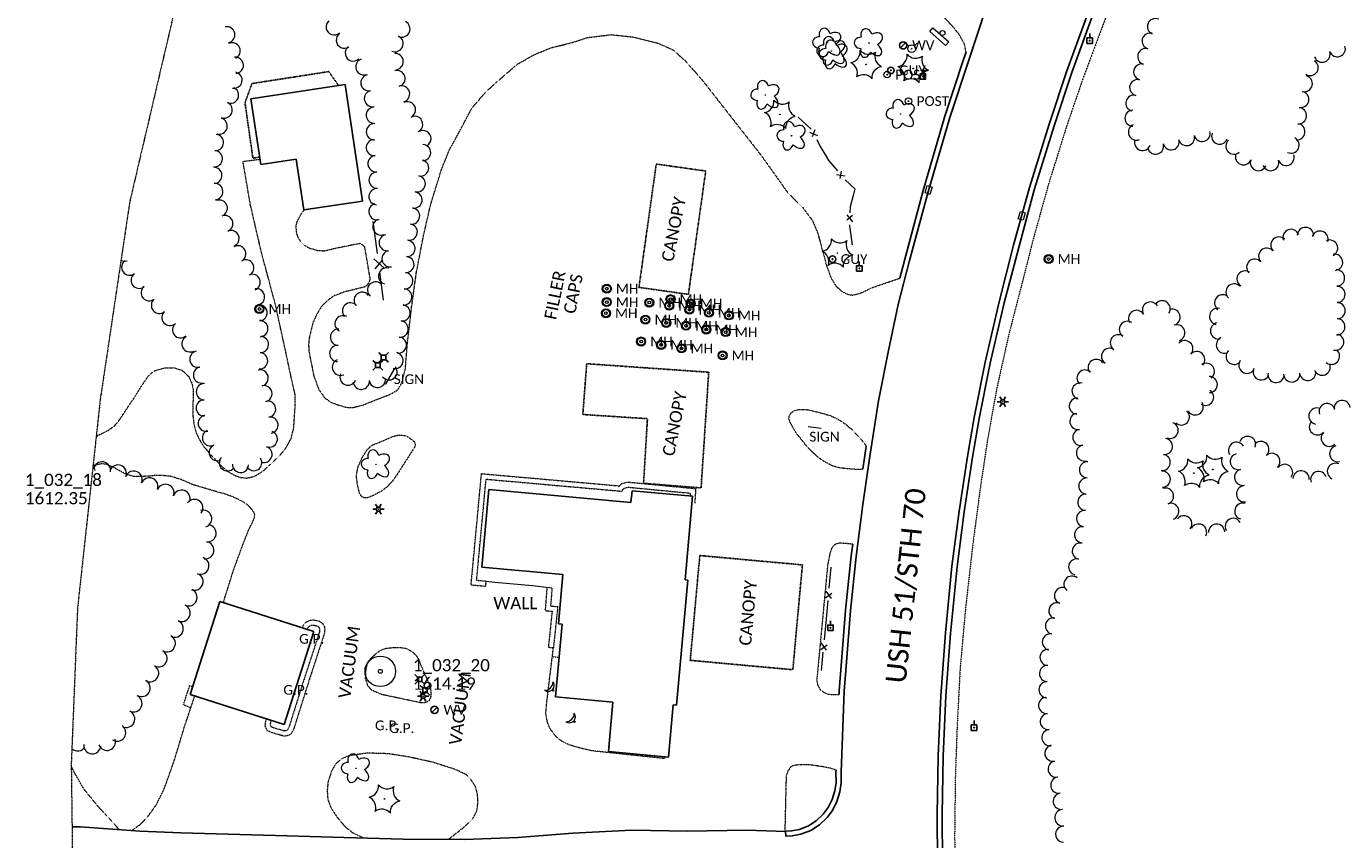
# Model space of a CAD drawing. Extents: x 386237 to 390135, y 96958 to 113752.
# Tile 48 of 116: x 387424 to 388071, y 101203 to 101601. Entities that reach past the tile are written whole.
import ezdxf
from ezdxf.enums import TextEntityAlignment as Align
from ezdxf.lldxf.tags import DXFTag

# ---------------------------------------------------------------- set-up
doc = ezdxf.new("R2010")
doc.units = 0
doc.header["$MEASUREMENT"] = 0
doc.linetypes.add('Wisdot3', pattern=[0.1875, 0.125, -0.0625])
doc.linetypes.add('Wisdot5', pattern=[0.1, 0.05, -0.05])
for name, color, linetype, lineweight in [('E_BLD', 231, 'Continuous', 25), ('E_BLD_Name', 231, 'Continuous', 18), ('E_DRN', 41, 'Continuous', 18), ('E_DRN_Grate', 171, 'Continuous', 18), ('E_DWY', 51, 'Wisdot3', 18), ('E_LAND_Vegetation', 81, 'Continuous', 18), ('E_LTG', 21, 'Continuous', 25), ('E_MAP_Limits', 81, 'Wisdot3', 18), ('E_MAP_PassPoints', 41, 'Continuous', 18), ('E_MISCPROP', 31, 'Continuous', 18), ('E_MISCPROP_Dash', 231, 'Wisdot3', 18), ('E_MISCPROP_HvyDash', 231, 'Wisdot3', 25), ('E_MISCPROP_Railing', 31, 'Continuous', 18), ('E_MISCPROP_Solid', 231, 'Continuous', 18), ('E_PATH_Sidewalk', 51, 'Wisdot5', 18), ('E_RDWY', 21, 'Continuous', 25), ('E_RDWY_Name', 21, 'Continuous', 18), ('E_SGN', 21, 'Continuous', 18), ('E_UTL_AG_Bold', 31, 'Continuous', 25), ('E_UTL_EGuyWire', 201, 'Continuous', 25), ('E_UTL_EPowerPole', 231, 'Eelec', 25), ('E_UTL_MH', 31, 'Continuous', 18), ('E_UTL_W', 171, 'Continuous', 25), ('E_UTL_WHydrant', 131, 'Continuous', 18), ('E_WAL', 41, 'Continuous', 25)]:
    doc.layers.add(name, color=color, linetype=linetype, lineweight=lineweight)
doc.styles.add('CalibriLight', font='calibril.ttf')
tags = doc.linetypes.add('Eelec', pattern='A,0.275,-0.05,["E",CalibriLight,S=0.07,R=0,X=-0.025,Y=-0.035],-0.05,0.875', length=1.25).pattern_tags.tags
tags[6] = DXFTag(74, 10)

# ---------------------------------------------------------------- blocks, each defined once
blk = doc.blocks.new('PP')
at = {"layer": 'E_MAP_PassPoints', "lineweight": 0}
for radius in [7.5, 0.96]:
    blk.add_circle((0, 0), radius, dxfattribs=at)
blk = doc.blocks.new('CTRE')
at = {"color": 0, "linetype": 'ByBlock', "lineweight": -2, "transparency": 16777216}
blk.add_circle((0, 0), 0.223, dxfattribs=at)
for centre, start, end in [((-11.97, 8.96), 280.2067, 5.97162), ((1.81, 14.92), 220.21132, 305.97623), ((-13.83, -5.9), 340.21132, 65.97623), ((13.83, 5.89), 160.21133, 245.97624), ((-1.81, -14.93), 40.21133, 125.97624)]:
    blk.add_arc(centre, 7.87, start, end, dxfattribs=at)
at = {"color": 0, "linetype": 'ByBlock', "lineweight": -2, "transparency": 16777216, "extrusion": (0, 0, -1)}
blk.add_arc((-12.03, -9.04), 7.87, 354.07279, 79.74889, dxfattribs=at)
blk = doc.blocks.new('DTRE')
at = {"color": 0, "linetype": 'ByBlock', "lineweight": -2, "transparency": 16777216}
blk.add_circle((-0.18, 0), 0.183, dxfattribs=at)
for centre, major_axis, ratio in [((-1.87, 5.32), (1.36, -4.98), 0.782863), ((-5.87, 0.15), (4.93, -0.12), 0.832022), ((4.06, 2.74), (-5.27, -2.93), 0.691916), ((-2.49, -5.24), (1.8, 4.86), 0.716896), ((3.54, -3.71), (-5.01, 4.58), 0.560249)]:
    blk.add_ellipse(centre, major_axis=major_axis, ratio=ratio, start_param=1.570796, end_param=4.712389, dxfattribs=at)
blk = doc.blocks.new('GP')
at = {"color": 0, "linetype": 'ByBlock', "lineweight": -2, "transparency": 16777216, "style": 'CalibriLight'}
blk.add_text('G.P.', height=12, dxfattribs=at).set_placement((0, 0), align=Align.MIDDLE_CENTER)
blk = doc.blocks.new('GUY')
at = {"color": 0, "linetype": 'ByBlock', "lineweight": -2, "transparency": 16777216}
for radius in [4, 0.5]:
    blk.add_circle((0, 0), radius, dxfattribs=at)
at = {"color": 0, "linetype": 'ByBlock', "lineweight": -2, "transparency": 16777216, "style": 'CalibriLight'}
blk.add_text('GUY', height=12, dxfattribs=at).set_placement((10, 0), align=Align.MIDDLE_LEFT)
blk = doc.blocks.new('HYD')
at = {"color": 0, "linetype": 'ByBlock', "lineweight": -2, "transparency": 16777216}
for p, q in [((-3.8, 3.8), (-8.3, 8.3)), ((3.8, 3.8), (8.3, 8.3))]:
    blk.add_line(p, q, dxfattribs=at)
for radius in [5.48, 0.42]:
    blk.add_circle((0, 0), radius, dxfattribs=at)
blk = doc.blocks.new('INLET')
at = {"color": 0, "linetype": 'ByBlock', "lineweight": -2, "transparency": 16777216, "flags": 128}
blk.add_lwpolyline([(-7.5, 10), (7.5, 10), (7.5, 0), (-7.5, 0)], close=True, dxfattribs=at)
blk = doc.blocks.new('LPOL')
at = {"color": 0, "linetype": 'ByBlock', "lineweight": -2, "transparency": 16777216}
for p, q in [((-4, 0), (-1.5, 0)), ((-0.75, 1.3), (-2, 3.46)), ((0.75, 1.3), (2, 3.46)), ((1.5, 0), (4, 0)), ((-2, -3.46), (-0.75, -1.3)), ((2, -3.46), (0.75, -1.3))]:
    blk.add_line(p, q, dxfattribs=at)
for radius in [1.5, 1.5, 1.5, 0.125]:
    blk.add_circle((0, 0), radius, dxfattribs=at)
blk = doc.blocks.new('MH')
at = {"color": 0, "linetype": 'ByBlock', "lineweight": -2, "transparency": 16777216}
for radius in [5, 4, 1.5]:
    blk.add_circle((0, 0), radius, dxfattribs=at)
at = {"color": 0, "linetype": 'ByBlock', "lineweight": -2, "transparency": 16777216, "style": 'CalibriLight'}
blk.add_text('MH', height=10.8, dxfattribs=at).set_placement((10, 0), align=Align.MIDDLE_LEFT)
blk = doc.blocks.new('PED')
at = {"color": 0, "linetype": 'ByBlock', "lineweight": -2, "transparency": 16777216}
for p, q in [((-2.5, 2.5), (-5.3, 5.3)), ((2.5, 2.5), (5.3, 5.3)), ((-2.5, -2.5), (-5.3, -5.3)), ((2.5, -2.5), (5.3, -5.3))]:
    blk.add_line(p, q, dxfattribs=at)
at = {"color": 0, "linetype": 'ByBlock', "lineweight": -2, "transparency": 16777216, "flags": 128}
blk.add_lwpolyline([(-2.5, -2.5), (2.5, -2.5), (2.5, 2.5), (-2.5, 2.5)], close=True, dxfattribs=at)
blk = doc.blocks.new('POST')
at = {"color": 0, "linetype": 'ByBlock', "lineweight": -2, "transparency": 16777216}
for radius in [4, 0.5]:
    blk.add_circle((0, 0), radius, dxfattribs=at)
at = {"color": 0, "linetype": 'ByBlock', "lineweight": -2, "transparency": 16777216, "style": 'CalibriLight'}
blk.add_text('POST', height=12, dxfattribs=at).set_placement((10, 0), align=Align.MIDDLE_LEFT)
blk = doc.blocks.new('PPOL')
at = {"color": 0, "linetype": 'ByBlock', "lineweight": -2, "transparency": 16777216}
blk.add_line((-0.1, 4.5), (-0.1, 11.6), dxfattribs=at)
at = {"color": 0, "linetype": 'ByBlock', "lineweight": -2, "transparency": 16777216, "flags": 128}
blk.add_lwpolyline([(-4.6, -4.5), (4.4, -4.5), (4.4, 4.5), (-4.6, 4.5)], close=True, dxfattribs=at)
at = {"color": 0, "linetype": 'ByBlock', "lineweight": -2, "transparency": 16777216}
blk.add_circle((0, 0), 0.582, dxfattribs=at)
blk = doc.blocks.new('SDSH')
at = {"color": 0, "linetype": 'ByBlock', "lineweight": -2, "transparency": 16777216}
blk.add_circle((0, 0), 1.5, dxfattribs=at)
for centre, radius, start, end in [((-8.6, 8.6), 10.7, 233.5697, 36.4341), ((-14.7, 14.7), 14.7, 268.683, 1.317)]:
    blk.add_arc(centre, radius, start, end, dxfattribs=at)
blk = doc.blocks.new('SGN')
at = {"color": 0, "linetype": 'ByBlock', "lineweight": -2, "transparency": 16777216, "flags": 128}
blk.add_lwpolyline([(-3.5, -15), (-10.5, -15), (-10.5, 15), (-3.5, 15)], close=True, dxfattribs=at)
at = {"color": 0, "linetype": 'ByBlock', "lineweight": -2, "transparency": 16777216}
blk.add_circle((0, 0), 3.5, dxfattribs=at)
blk = doc.blocks.new('SIGN')
at = {"color": 0, "linetype": 'ByBlock', "lineweight": -2, "transparency": 16777216, "style": 'CalibriLight'}
blk.add_text('SIGN', height=12, dxfattribs=at).set_placement((0, 0), align=Align.MIDDLE_CENTER)
blk = doc.blocks.new('WV')
at = {"color": 0, "linetype": 'ByBlock', "lineweight": -2, "transparency": 16777216}
blk.add_line((-2.8, -2.8), (2.8, 2.8), dxfattribs=at)
blk.add_circle((0, 0), 4, dxfattribs=at)
at = {"color": 0, "linetype": 'ByBlock', "lineweight": -2, "transparency": 16777216, "style": 'CalibriLight'}
blk.add_text('WV', height=10.8, dxfattribs=at).set_placement((10, 0), align=Align.MIDDLE_LEFT)

msp = doc.modelspace()

# ---------------------------------------------------------------- linework, layer by layer
at = {"layer": 'E_BLD', "ltscale": 5}
for p, q in [((387533.91, 101565.91), (387580.11, 101572.85)), ((387580.11, 101572.85), (387588.68, 101515.77)), ((387538.74, 101533.71), (387533.91, 101565.91)), ((387533.91, 101565.91), (387533.91, 101565.91)), ((387556.07, 101536.31), (387538.74, 101533.71)), ((387538.74, 101533.71), (387538.74, 101533.71)), ((387559.81, 101511.43), (387556.07, 101536.31)), ((387556.07, 101536.31), (387556.07, 101536.31)), ((387588.68, 101515.77), (387559.81, 101511.43)), ((387588.68, 101515.77), (387588.68, 101515.77)), ((387650.54, 101374.29), (387647.11, 101336.21)), ((387720.35, 101368), (387650.54, 101374.29)), ((387650.54, 101374.29), (387650.54, 101374.29)), ((387720.87, 101373.74), (387720.35, 101368)), ((387750.55, 101371.07), (387720.87, 101373.74)), ((387720.87, 101373.74), (387720.87, 101373.74)), ((387746.85, 101330.01), (387750.55, 101371.07)), ((387750.55, 101371.07), (387750.55, 101371.07)), ((387647.11, 101336.21), (387647.11, 101336.21)), ((387647.11, 101336.21), (387686.9, 101332.62)), ((387686.9, 101332.62), (387684.73, 101308.49)), ((387686.9, 101332.62), (387686.9, 101332.62)), ((387742.66, 101268.58), (387748.18, 101329.89)), ((387748.18, 101329.89), (387746.85, 101330.01)), ((387746.85, 101330.01), (387746.85, 101330.01)), ((387504.15, 101273.83), (387518.67, 101319.39)), ((387518.67, 101319.39), (387564.71, 101304.72)), ((387564.71, 101304.72), (387550.19, 101259.15)), ((387564.71, 101304.72), (387564.71, 101304.72)), ((387686.58, 101308.32), (387683.37, 101272.62)), ((387684.73, 101308.49), (387686.58, 101308.32)), ((387686.58, 101308.32), (387686.58, 101308.32)), ((387550.19, 101259.15), (387504.15, 101273.83)), ((387504.15, 101273.83), (387504.15, 101273.83)), ((387683.37, 101272.62), (387711.49, 101270.09)), ((387711.49, 101270.09), (387709.3, 101245.82)), ((387711.49, 101270.09), (387711.49, 101270.09)), ((387738.68, 101243.18), (387740.98, 101268.73)), ((387740.98, 101268.73), (387742.66, 101268.58)), ((387742.66, 101268.58), (387742.66, 101268.58)), ((387550.19, 101259.15), (387550.19, 101259.15)), ((387709.3, 101245.82), (387738.68, 101243.18)), ((387738.68, 101243.18), (387738.68, 101243.18))]:
    msp.add_line(p, q, dxfattribs=at)
at = {"layer": 'E_DWY', "flags": 128}
for points in [[(387884.74, 101588.85), (387883.88, 101592.9), (387881.45, 101597.3), (387877.62, 101602.08), (387870.25, 101609.85), (387859.69, 101619.36), (387838.15, 101640.65), (387817.42, 101659.41), (387789.13, 101685.64), (387766.65, 101707.63), (387739.69, 101733.62), (387707.62, 101766.37), (387678.03, 101800.5), (387666.86, 101815.08), (387659.68, 101825.55), (387654.51, 101834.61), (387650.59, 101842.63), (387648.72, 101850.41), (387648.65, 101859.07), (387649.82, 101866.7), (387651.76, 101873.96), (387652.05, 101880.2), (387650.92, 101886.16), (387647.88, 101892.53), (387644.85, 101898.76), (387641.49, 101905.39), (387632.83, 101916.3)], [(387602.61, 101421.23), (387605.91, 101423.18), (387607.66, 101426.08), (387608.6, 101429.28), (387609.61, 101433.2), (387610.66, 101446.09), (387612.84, 101464.86), (387615.06, 101480.75), (387618.49, 101498.48), (387621.99, 101513.83), (387627.33, 101531.16), (387631.27, 101540.92), (387636.97, 101551.27), (387642.26, 101561.3), (387649.24, 101569.46), (387657.19, 101576.48), (387664.69, 101582.95), (387672.87, 101587.53), (387681.22, 101590.98), (387690.91, 101593.31), (387699.12, 101595.95), (387710.55, 101597.36), (387721.43, 101596.2), (387733.56, 101593.19), (387740.94, 101589.9), (387746.84, 101584.66), (387755.07, 101575.37), (387764.32, 101563.58), (387784.06, 101538.37), (387797.33, 101519.79), (387800.76, 101516.35), (387804.74, 101512.38), (387809.34, 101506.3), (387811.93, 101500.18), (387814.66, 101490.17), (387816.41, 101483.75), (387818.61, 101477.81), (387820.81, 101474.33), (387823.6, 101471.55), (387826.7, 101470.03), (387828.98, 101469.66), (387830.96, 101470.06), (387833.91, 101470.98), (387838.34, 101473.2), (387843.66, 101475.06), (387852.21, 101477.95)], [(387457.95, 101400.15), (387459.01, 101400.98), (387464, 101403.39), (387467.04, 101405.62), (387469.64, 101408.82), (387472.67, 101413.51), (387476.87, 101419.75), (387480.78, 101425.96), (387483.52, 101429.9), (387486.39, 101432.48), (387491.32, 101433.94), (387496.08, 101434.02), (387500.09, 101432.8), (387503.49, 101429.64), (387505.08, 101425.74), (387505.62, 101423.05), (387505.57, 101419.65), (387505.37, 101415.51), (387505.32, 101411.38), (387505.89, 101406.74), (387506.94, 101402.36), (387508.48, 101399.03), (387510.85, 101395.2), (387515.6, 101389.93), (387519.54, 101385.67), (387522.89, 101383.01), (387525.94, 101381.27), (387528.7, 101380.29), (387531.84, 101379.93), (387535.8, 101380.88), (387539.76, 101383.41), (387543.58, 101386.72), (387547.5, 101390.41), (387550.88, 101394.48), (387553.67, 101399.5), (387554.92, 101404.75), (387555.27, 101410.42), (387555.64, 101415.8), (387555.62, 101420.71), (387554.08, 101427.22), (387550.91, 101442.1), (387546.03, 101464.49), (387538.97, 101490.87), (387533.58, 101514.15), (387529.98, 101535.21), (387538.35, 101536.3)], [(387560.01, 101511.46), (387558.63, 101509.66), (387556.47, 101505.7), (387555.87, 101503.55), (387556.16, 101500.4), (387556.89, 101498.01), (387558.24, 101495.89), (387560.06, 101494.11), (387562.95, 101492.57), (387566.51, 101491.6), (387569.85, 101491.4), (387574.11, 101492.3)], [(387580.71, 101471.59), (387589.5, 101473.75), (387591.14, 101474.76), (387592.14, 101476.52), (387592.39, 101477.77), (387589.74, 101493.21), (387588.62, 101494.33), (387587.48, 101494.95), (387574.11, 101492.3)], [(387580.71, 101471.59), (387574.64, 101469.29), (387571.18, 101466.81), (387568.41, 101463.95), (387566.34, 101460.51), (387564.52, 101456.65), (387563.33, 101452.35), (387562.46, 101448.44), (387562.17, 101445.31), (387562.31, 101442.22), (387564.74, 101430.01), (387567.15, 101423.44), (387570.06, 101419.3), (387573, 101417.18), (387576.67, 101415.79), (387580.46, 101414.69), (387583.73, 101414.49), (387588.74, 101415.74), (387601.16, 101420.64), (387602.61, 101421.23)], [(387834.01, 101384.28), (387831.36, 101384.17), (387827.79, 101384.42), (387823.2, 101384.87), (387819.35, 101385.88), (387815.17, 101388.03), (387811.62, 101390.52), (387807.18, 101394.81), (387801.3, 101402.15), (387798.71, 101406.75), (387797.79, 101408.83), (387798, 101410.59), (387798.81, 101411.89), (387800.51, 101413.06), (387802.92, 101413.64), (387806.76, 101413.49), (387812.14, 101412.32), (387818.31, 101410.5), (387822.47, 101408.5), (387826.17, 101405.95), (387829.4, 101403.07), (387832.84, 101399.48), (387835.76, 101395.68)], [(387597.94, 101397.95), (387603.78, 101400.44), (387605.84, 101400.92), (387607.49, 101401), (387609.39, 101400.81), (387610.96, 101400.16), (387613.14, 101398.55), (387614, 101397.84), (387614.45, 101396.79), (387614.49, 101395.64), (387613.04, 101393.34), (387605.59, 101381.67)], [(387605.59, 101381.67), (387603.16, 101378.2), (387600.31, 101375.33), (387598.15, 101373.69), (387595.19, 101372.11), (387592.91, 101370.96), (387591.09, 101370.29), (387589.28, 101370.34), (387588.22, 101370.89), (387587.21, 101372.46), (387586.04, 101377.27), (387585.61, 101381.2), (387586.5, 101385.69), (387588.73, 101390.45), (387591.13, 101394.21), (387593.62, 101396.18), (387597.94, 101397.95)], [(387520.35, 101318.85), (387525.25, 101334.6), (387530.34, 101348.43), (387532.92, 101354.88), (387535.06, 101359.13), (387535.63, 101360.77), (387535.74, 101361.94), (387535.17, 101363.47), (387534.02, 101364.96), (387532.41, 101366.69), (387530.26, 101368.15), (387527.29, 101369.69), (387524.8, 101370.83), (387521.22, 101372.09), (387515.28, 101373.78), (387505.62, 101376.65), (387499.68, 101379.21), (387494.69, 101380.78), (387490.24, 101381.23), (387487.06, 101381.23), (387483.91, 101380.94), (387480.32, 101380.68), (387476.56, 101380.7), (387473.3, 101381.62), (387470.65, 101382.9), (387468.37, 101384.13), (387466.39, 101385.25), (387463.75, 101386.46), (387461.46, 101386.97), (387459.52, 101386.79), (387456.91, 101386.19), (387456.4, 101385.89)], [(387649.15, 101329.32), (387648.92, 101326.83), (387641.88, 101327.46), (387647, 101382.12), (387714.41, 101376.15), (387714.24, 101375.79), (387715.85, 101377.24), (387717.41, 101377.68), (387718.84, 101378), (387752.11, 101374.81), (387751.6, 101367.62)], [(387649.15, 101329.32), (387644.6, 101329.73), (387649.26, 101379.41), (387715.93, 101373.5), (387716.29, 101374.27), (387717.09, 101374.99), (387718.02, 101375.25), (387719, 101375.47), (387749.45, 101372.55), (387749.35, 101371.18)], [(387829.11, 101347.52), (387825.74, 101347.88), (387822.69, 101348.04), (387820.78, 101347.57), (387819.63, 101346.74), (387818.68, 101345.28), (387817.79, 101342.38), (387816.78, 101336.87), (387811.81, 101284.09), (387811.47, 101280.74), (387811.89, 101278.53), (387813.1, 101276.4), (387814.74, 101275.04), (387816.48, 101274.19), (387818.39, 101273.86), (387822.43, 101273.91)], [(387679.1, 101326.09), (387678.23, 101314.99), (387681.66, 101314.67), (387679.79, 101297.04), (387682.28, 101296.78)], [(387681.59, 101325.9), (387680.91, 101317.25), (387684.41, 101316.92), (387682.28, 101296.78)], [(387559.12, 101306.5), (387559.6, 101307.9), (387561.29, 101309.51), (387563.03, 101310.33), (387564.69, 101310.4), (387565.95, 101310.16), (387567.64, 101309.76), (387569.03, 101308.6), (387570.03, 101307.08), (387570.07, 101305.56), (387569.9, 101303.78), (387561.37, 101277.56), (387554.74, 101256.47), (387553.44, 101254.39), (387551.69, 101253.62), (387550.18, 101253.38), (387543.58, 101255.29), (387541.95, 101256.21), (387540.88, 101258.25), (387541.07, 101259.94), (387541.3, 101261.17), (387541.58, 101261.9)], [(387561.5, 101305.74), (387561.77, 101306.51), (387562.73, 101307.42), (387563.64, 101307.85), (387564.5, 101307.89), (387565.43, 101307.71), (387566.49, 101307.46), (387567.15, 101306.92), (387567.55, 101306.3), (387567.57, 101305.65), (387567.44, 101304.3), (387558.99, 101278.33), (387552.45, 101257.52), (387551.73, 101256.37), (387550.98, 101256.04), (387550.34, 101255.94), (387544.55, 101257.62), (387543.81, 101258.03), (387543.45, 101258.73), (387543.54, 101259.56), (387543.72, 101260.49), (387543.96, 101261.14)], [(387618.24, 101285.85), (387620.78, 101280.24), (387621.96, 101276.88), (387622.26, 101274.3), (387622.06, 101272.55), (387621.41, 101270.97), (387619.71, 101269.88), (387617.77, 101269.7), (387615.94, 101270.03), (387597.95, 101273.87), (387593.36, 101275.83), (387591.27, 101278.1), (387590.16, 101281.53), (387590.23, 101285.52), (387591.07, 101288.92), (387592.78, 101291.6), (387595.17, 101293.85), (387597.55, 101295.51), (387599.99, 101296.46), (387603.21, 101296.83), (387607.17, 101296.9), (387610.11, 101296.45), (387613.16, 101294.71), (387615.07, 101292.79), (387616.01, 101291.21)], [(387616.01, 101291.21), (387618.24, 101285.85)], [(387736.98, 101243.33), (387736.92, 101242.8), (387736.51, 101242.47), (387701.19, 101246.23), (387695.58, 101247.52), (387689.71, 101249.29), (387686.45, 101250.87), (387683.4, 101253.4), (387680.6, 101257.12), (387679.28, 101260.47), (387678.54, 101264.59), (387679.2, 101271.52), (387682.28, 101296.78)], [(387475.41, 101207.12), (387479.37, 101210), (387482.95, 101213.5), (387487.35, 101219.6), (387491.2, 101227.25), (387496.14, 101241.08), (387501.29, 101258.1), (387505.55, 101270.78), (387506.33, 101273.13)], [(387630.81, 101202.81), (387639.22, 101209.45), (387642.67, 101212.8), (387644.7, 101216.68), (387645.3, 101221.07), (387645.03, 101224.87), (387644.03, 101228.68), (387641.83, 101232.09), (387639.43, 101234.62), (387634, 101237.15), (387623.12, 101240.63), (387611.32, 101243.23), (387601.42, 101244.78), (387591.06, 101245.12), (387581.72, 101243.76), (387578.11, 101242.12), (387575.38, 101239.63), (387573.38, 101236.2), (387571.7, 101230.91), (387571.3, 101226.61), (387571.62, 101222.38), (387573.32, 101218.05), (387576.34, 101213.49), (387580.07, 101209.06), (387583.89, 101206.02), (387589.51, 101203.42)], [(387469.41, 101207.56), (387463.52, 101213.86), (387458.37, 101219.6), (387451.94, 101227.47), (387447.47, 101235.22), (387445.74, 101238.85)], [(387820.96, 101236.73), (387818.33, 101237.65), (387814.65, 101238.39), (387808.57, 101239.28), (387802.92, 101239.41), (387800.27, 101239.09), (387798.81, 101238.45), (387797.41, 101236.44), (387796.47, 101234.04), (387795.82, 101206.73)]]:
    msp.add_lwpolyline(points, dxfattribs=at)
at = {"layer": 'E_LAND_Vegetation'}
for centre, radius, start, end in [((387522.03, 101597.29), 3.98, 281.48772, 101.48772), ((387574.71, 101601.17), 3.98, 131.5672, 311.5672), ((387607.99, 101600.14), 3.98, 244.94002, 64.94002), ((387977.65, 101601.32), 3.94, 65.21595, 245.21595), ((387579.7, 101594.7), 3.98, 124.58028, 304.58028), ((387604.62, 101592.94), 3.98, 244.94002, 64.94002), ((387975, 101594.23), 3.94, 74.45414, 254.45414), ((387524.71, 101589.38), 3.98, 295.67636, 115.67636), ((387584.1, 101588.39), 3.98, 132.37815, 312.37815), ((387604.66, 101584.15), 3.98, 273.47136, 93.47136), ((387972.88, 101586.63), 3.94, 74.45414, 254.45414), ((388059.46, 101587.77), 3.94, 199.85198, 19.85198), ((388066.88, 101590.45), 3.94, 199.85198, 19.85198), ((387526.24, 101582.31), 3.98, 276.22619, 96.22619), ((387589.27, 101581.56), 3.98, 109.83368, 289.83368), ((387970.87, 101579.05), 3.94, 75.6548, 255.6548), ((388053.6, 101581.24), 3.94, 237.15481, 57.15481), ((387525.6, 101575.06), 3.98, 258.16008, 78.16008), ((387591.76, 101573.77), 3.98, 102.55271, 282.55271), ((387605.55, 101575.86), 3.98, 286.45611, 106.45611), ((387968.93, 101571.42), 3.94, 76.14497, 256.14497), ((388050.7, 101573.34), 3.94, 257.47555, 77.47555), ((387523.88, 101567.68), 3.98, 247.05979, 67.05979), ((387593.49, 101566.01), 3.98, 102.55271, 282.55271), ((387607.8, 101568.23), 3.98, 286.45611, 106.45611), ((388048.99, 101565.64), 3.94, 257.47555, 77.47555), ((387520.78, 101560.36), 3.98, 247.05979, 67.05979), ((387610.7, 101560.52), 3.98, 296.30087, 116.30087), ((387967.04, 101563.76), 3.94, 76.14497, 256.14497), ((387518.33, 101552.55), 3.98, 254.86488, 74.86488), ((387594.43, 101557.85), 3.98, 93.95608, 273.95608), ((387614.23, 101553.39), 3.98, 296.30087, 116.30087), ((387966.61, 101556.37), 3.94, 89.9052, 269.9052), ((388047.84, 101557.63), 3.94, 264.39767, 84.39767), ((387594.46, 101549.76), 3.98, 89.8226, 269.8226), ((387618.27, 101546.39), 3.98, 300.40626, 120.40626), ((387968.29, 101549.57), 3.94, 112.97417, 292.97417), ((388000.57, 101548.93), 3.94, 195.02293, 15.02293), ((388047.08, 101549.78), 3.94, 264.39767, 84.39767), ((387516.51, 101544.46), 3.98, 265.80001, 85.80001), ((387594.42, 101542.01), 3.98, 95.9393, 275.9393), ((387618.11, 101539.5), 3.98, 268.50693, 88.50693), ((387971.35, 101544.48), 3.94, 160.81657, 340.81657), ((387977.73, 101542.7), 3.94, 195.46376, 15.46376), ((387985.33, 101544.8), 3.94, 195.46376, 15.46376), ((387992.95, 101546.88), 3.94, 195.02293, 15.02293), ((388009.15, 101547.56), 3.94, 157.54329, 337.54329), ((388016.15, 101542.71), 3.94, 131.55409, 311.55409), ((388044.22, 101543.2), 3.94, 243.90933, 63.90933), ((387515.93, 101536.53), 3.98, 265.80001, 85.80001), ((387595.25, 101534.1), 3.98, 95.9393, 275.9393), ((388020.78, 101537.45), 3.94, 158.69578, 338.69578), ((388041.75, 101537.12), 3.94, 198.65661, 18.65661), ((387515.7, 101528.36), 3.98, 273.30699, 93.30699), ((387595.78, 101526.03), 3.98, 91.51103, 271.51103), ((387617.15, 101531.99), 3.98, 257.82698, 77.82698), ((388028.12, 101534.58), 3.94, 158.69578, 338.69578), ((388034.28, 101534.59), 3.94, 198.65661, 18.65661), ((387516.16, 101520.42), 3.98, 273.30699, 93.30699), ((387615.47, 101524.22), 3.98, 257.82698, 77.82698), ((387595.74, 101517.93), 3.98, 86.78997, 266.78997), ((387613.9, 101516.3), 3.98, 261.54596, 81.54596), ((387518.38, 101512.3), 3.98, 289.73133, 109.73133), ((387595.72, 101510.56), 3.98, 104.55776, 284.55776), ((387612.73, 101508.44), 3.98, 261.54596, 81.54596), ((387521.1, 101504.73), 3.98, 292.40787, 112.40787), ((387597.63, 101503.1), 3.98, 112.35984, 292.35984), ((387611.56, 101500.57), 3.98, 261.54596, 81.54596), ((387524.13, 101497.38), 3.98, 292.40787, 112.40787), ((387600.74, 101495.35), 3.98, 99.79889, 279.79889), ((388038.23, 101494.18), 4.01, 45.0647, 225.0647), ((388044.18, 101497.93), 4.01, 20.5185, 200.5185), ((388051.25, 101498.88), 4.01, 358.02257, 178.02257), ((388058.37, 101497.06), 4.01, 340.17151, 160.17151), ((387527.46, 101489.92), 3.98, 299.36531, 119.36531), ((387602.1, 101487.51), 3.98, 99.79889, 279.79889), ((387610.45, 101492.55), 3.98, 266.14622, 86.14622), ((388032.28, 101488.69), 4.01, 42.52672, 222.52672), ((388063.08, 101492.7), 4.01, 295.48285, 115.48285), ((387471.83, 101490.26), 3.98, 244.69108, 288.46219), ((387474.4, 101483.37), 3.98, 125.77118, 305.77118), ((387531.36, 101482.99), 3.98, 299.36531, 119.36531), ((387609.92, 101484.62), 3.98, 266.14622, 86.14622), ((388026.38, 101483.28), 4.01, 42.52672, 222.52672), ((388065.51, 101485.77), 4.01, 277.89555, 97.89555), ((387479.05, 101476.92), 3.98, 125.77118, 305.77118), ((387534.49, 101475.95), 3.98, 291.9582, 111.9582), ((387600.45, 101479.02), 3.98, 75.09069, 255.09069), ((387609.38, 101476.68), 3.98, 266.14622, 86.14622), ((388021.63, 101477.56), 4.01, 57.99742, 237.99742), ((388066.47, 101478.03), 4.01, 271.56651, 91.56651), ((387483.97, 101470.8), 3.98, 128.94892, 308.94892), ((387536.65, 101468.8), 3.98, 278.83527, 98.83527), ((387595.05, 101472.17), 3.98, 48.79371, 228.79371), ((387608.85, 101468.75), 3.98, 266.14622, 86.14622), ((388016.21, 101471.18), 4.01, 45.7498, 225.7498), ((388066.69, 101470.02), 4.01, 271.56651, 91.56651), ((387488.99, 101464.65), 3.98, 129.22493, 309.22493), ((387582.71, 101461.9), 3.98, 43.13806, 223.13806), ((387588.42, 101467.1), 3.98, 36.22264, 216.22264), ((387975.19, 101462.33), 3.97, 30.79205, 210.79205), ((387980.97, 101462.95), 3.97, 326.22715, 146.22715), ((388010.66, 101465.84), 4.01, 53.62597, 233.62597), ((388066.76, 101462.05), 4.01, 270.31782, 90.31782), ((387494.18, 101458.73), 3.98, 131.72544, 311.72544), ((387537.87, 101460.94), 3.98, 278.83527, 98.83527), ((387579.06, 101455.6), 3.98, 62.3534, 242.3534), ((387608.05, 101460.93), 3.98, 263.31627, 83.31627), ((387968.37, 101458.26), 3.97, 30.79205, 210.79205), ((387985.83, 101458.84), 3.97, 285.88255, 105.88255), ((388008.18, 101459.22), 4.01, 77.85752, 257.85752), ((387499.39, 101452.67), 3.98, 130.39922, 310.39922), ((387538.25, 101453.2), 3.98, 272.50898, 92.50898), ((387576.84, 101449), 3.98, 87.44713, 267.44713), ((387607.12, 101453.03), 3.98, 263.31627, 83.31627), ((387963.9, 101452.87), 3.97, 56.00776, 236.00776), ((387988.15, 101451.16), 3.97, 288.39325, 108.39325), ((388008.63, 101452.14), 4.01, 101.50117, 281.50117), ((388066.63, 101454.16), 4.01, 266.85422, 86.85422), ((387503.97, 101445.74), 3.98, 117.93136, 297.93136), ((387538.55, 101445.43), 3.98, 267.21176, 87.21176), ((387606.2, 101445.13), 3.98, 263.31627, 83.31627), ((387959.46, 101446.29), 3.97, 56.00776, 236.00776), ((387992.05, 101443.41), 3.97, 317.57823, 137.57823), ((388011.49, 101445.21), 4.01, 115.82034, 295.82034), ((388066.04, 101446.6), 4.01, 254.17328, 74.17328), ((387507.86, 101438.25), 3.98, 102.81623, 282.81623), ((387538.16, 101437.49), 3.98, 267.21176, 87.21176), ((387576.48, 101441.05), 3.98, 87.44713, 267.44713), ((387604.57, 101437.58), 3.98, 256.59546, 76.59546), ((387955.14, 101439.66), 3.97, 57.05585, 237.05585), ((387997.91, 101438.05), 3.97, 317.57823, 137.57823), ((388016.29, 101439.65), 4.01, 134.21779, 314.21779), ((388064.01, 101439.71), 4.01, 229.69399, 49.69399), ((387509.62, 101430.49), 3.98, 102.81623, 282.81623), ((387538.41, 101429.06), 3.98, 283.89391, 103.89391), ((387577.79, 101434.27), 3.98, 113.69534, 293.69534), ((387601.65, 101432.03), 3.98, 217.26536, 37.26536), ((387943.08, 101429.01), 3.97, 46.44857, 226.44857), ((387948.59, 101434.16), 3.97, 35.11601, 215.11601), ((388002.65, 101432.25), 3.97, 305.00381, 125.00381), ((388022.55, 101435.28), 4.01, 145.44997, 325.44997), ((388029.52, 101432.05), 4.01, 155.42995, 335.42995), ((388059.41, 101434.37), 4.01, 201.08961, 21.08961), ((387581.54, 101429.47), 3.98, 156.6504, 336.6504), ((387588.03, 101427.41), 3.98, 186.71572, 6.71572), ((387595.92, 101428.34), 3.98, 186.71572, 6.71572), ((387940.67, 101422.61), 3.97, 75.46317, 255.46317), ((388004.05, 101425.81), 3.97, 271.68524, 91.68524), ((388036.85, 101430.79), 4.01, 172.07083, 352.07083), ((388044.52, 101431.02), 4.01, 182.20913, 2.20913), ((388052.36, 101431.8), 4.01, 186.07693, 6.07693), ((387511.03, 101422.28), 3.98, 89.69077, 269.69077), ((387540.32, 101421.34), 3.98, 283.89391, 103.89391), ((388002.25, 101419.58), 3.97, 237.10941, 57.10941), ((387510.99, 101414.32), 3.98, 89.69077, 269.69077), ((387542.05, 101413.76), 3.98, 278.76373, 98.76373), ((387939.3, 101415.23), 3.97, 87.87338, 267.87338), ((387997.13, 101414.88), 3.97, 211.8239, 31.8239), ((388056.85, 101410.36), 3.97, 79.31228, 259.31228), ((388061.85, 101412.56), 3.97, 18.06481, 198.06481), ((388069.25, 101414.08), 3.97, 7.13988, 187.13988), ((387511.97, 101406.79), 3.98, 100.09246, 280.09246), ((387543.26, 101405.9), 3.98, 278.76373, 98.76373), ((387939.62, 101407.74), 3.97, 100.4557, 280.4557), ((387984.85, 101403.39), 3.97, 247.65769, 67.65769), ((387990.35, 101409.93), 3.97, 227.82489, 47.82489), ((388057.09, 101405.07), 3.97, 138.41415, 318.41415), ((387514.05, 101399.67), 3.98, 114.49062, 294.49062), ((387542.92, 101399.08), 3.98, 250.65891, 70.65891), ((387941.07, 101399.93), 3.97, 100.4557, 280.4557), ((388062.91, 101399.47), 3.97, 134.0707, 314.0707), ((387517.35, 101392.43), 3.98, 114.49062, 294.49062), ((387540.29, 101391.58), 3.98, 250.65891, 70.65891), ((387942.85, 101392.28), 3.97, 103.15407, 283.15407), ((387982.08, 101395.5), 3.97, 262.02532, 82.02532), ((388017.44, 101393.57), 3.97, 30.3449, 210.3449), ((388022.84, 101396.44), 3.97, 340.41644, 160.41644), ((388029.39, 101393.97), 3.97, 312.70084, 132.70084), ((388067.09, 101391.9), 3.97, 102.93194, 282.93194), ((387460.84, 101383.72), 4.19, 350.79013, 170.79013), ((387522.34, 101387.47), 3.98, 139.51765, 319.51765), ((387535.25, 101387.56), 3.98, 212.24264, 32.24264), ((387944.31, 101384.01), 3.97, 87.7349, 267.7349), ((387980.97, 101387.63), 3.97, 262.02532, 82.02532), ((388018.31, 101388.03), 3.97, 104.98926, 284.98926), ((388034.77, 101388.13), 3.97, 312.70084, 132.70084), ((387453.3, 101382.89), 4.19, 11.33471, 42.65993), ((387468.66, 101382.2), 4.19, 339.10426, 159.10426), ((387476.41, 101379.22), 4.19, 336.9582, 156.9582), ((387528.79, 101386.62), 3.98, 177.43057, 357.43057), ((387981.02, 101379.4), 3.97, 270.91784, 90.91784), ((388020.37, 101380.35), 3.97, 104.98926, 284.98926), ((388041.01, 101382.75), 3.97, 322.64577, 142.64577), ((388049.09, 101379.55), 3.97, 356.83338, 176.83338), ((388057.75, 101379.22), 3.97, 19.84001, 199.84001), ((388065.92, 101383.26), 3.97, 65.11248, 245.11248), ((387484.12, 101375.94), 4.19, 336.9582, 156.9582), ((387491.98, 101372.74), 4.19, 339.95, 159.95), ((387943.96, 101376.04), 3.97, 86.59783, 266.59783), ((387982.6, 101371.12), 3.97, 288.99788, 108.99788), ((388021.34, 101372.18), 3.97, 95.98586, 275.98586), ((387499.86, 101369.87), 4.19, 339.95, 159.95), ((387506.17, 101365.32), 4.19, 323.07664, 143.07664), ((387943.49, 101368.11), 3.97, 86.59783, 266.59783), ((387510.48, 101360.02), 4.19, 288.03223, 108.03223), ((387942.86, 101360.09), 3.97, 83.53218, 263.53218), ((387985.18, 101363.61), 3.97, 288.99788, 108.99788), ((388020.49, 101363.71), 3.97, 73.29668, 253.29668), ((387512.64, 101352.88), 4.19, 262.38814, 82.38814), ((387941.91, 101352.17), 3.97, 82.56137, 262.56137), ((387991.58, 101357.52), 3.97, 320.95214, 140.95214), ((387998.82, 101353.47), 3.97, 332.52528, 152.52528), ((388007.66, 101353.46), 3.97, 2.24773, 182.24773), ((388015.81, 101356.25), 3.97, 29.44469, 209.44469), ((387511.53, 101344.58), 4.19, 262.38814, 82.38814), ((387940.78, 101344.13), 3.97, 77.14113, 257.14113), ((387509.12, 101336.97), 4.19, 251.11344, 71.11344), ((387939.01, 101336.39), 3.97, 77.14113, 257.14113), ((387506.26, 101329.15), 4.19, 249.5116, 69.5116), ((387936.73, 101327.96), 3.97, 50.94676, 230.94676), ((387503.3, 101321.43), 4.19, 246.16312, 66.16312), ((387932.03, 101322.32), 3.97, 70.14554, 250.14554), ((387499.91, 101313.76), 4.19, 246.16312, 66.16312), ((387929.33, 101314.85), 3.97, 70.14554, 250.14554), ((387496.53, 101306.09), 4.19, 246.16312, 66.16312), ((387927.61, 101307.42), 3.97, 79.1493, 259.1493), ((387926.12, 101299.61), 3.97, 79.1493, 259.1493), ((387492.63, 101298.87), 4.19, 241.15852, 61.15852), ((387488.58, 101291.53), 4.19, 241.15852, 61.15852), ((387924.96, 101292.06), 3.97, 88.13541, 268.13541), ((387484.46, 101284.26), 4.19, 240.30282, 60.30282), ((387924.71, 101284.12), 3.97, 88.13541, 268.13541), ((387480.3, 101276.99), 4.19, 240.30282, 60.30282), ((387924.45, 101276.18), 3.97, 88.13541, 268.13541), ((387476.27, 101269.46), 4.19, 245.00071, 65.00071), ((387924.29, 101268.49), 3.97, 95.71572, 275.71572), ((387472.73, 101261.86), 4.19, 245.00071, 65.00071), ((387925.08, 101260.59), 3.97, 95.71572, 275.71572), ((387468.31, 101255.12), 4.19, 235.87939, 55.87939), ((387463.27, 101250.59), 4.19, 199.73078, 19.73078), ((387925.87, 101252.68), 3.97, 95.71572, 275.71572), ((387448.81, 101250.34), 4.19, 228.29551, 330.04513), ((387456.08, 101248.95), 4.19, 174.87647, 354.87647), ((387927.33, 101245.07), 3.97, 101.60162, 281.60162), ((387928.93, 101237.29), 3.97, 101.60162, 281.60162), ((387930.23, 101229.36), 3.97, 98.661, 278.661), ((387931.43, 101221.5), 3.97, 98.661, 278.661), ((387932.18, 101213.48), 3.97, 95.26205, 275.26205), ((387932.6, 101205.34), 3.97, 88.41872, 268.41872)]:
    msp.add_arc(centre, radius, start, end, dxfattribs=at)
at = {"layer": 'E_MAP_Limits', "lineweight": 0, "flags": 128}
msp.add_lwpolyline([(387611.94, 101911.57), (387563.39, 101801.59), (387523.79, 101694.75), (387495.98, 101607.49), (387474.41, 101515.32), (387459.93, 101418.31), (387448.81, 101316.11), (387445.73, 101239.8), (387446.81, 101155.78), (387450.25, 101093.38), (387465.04, 100902.88)], dxfattribs=at)
at = {"layer": 'E_MISCPROP_HvyDash', "flags": 128}
msp.add_lwpolyline([(387576.9, 101572.37), (387572.06, 101579.24), (387534.37, 101573.38), (387530.97, 101563.96), (387534.85, 101536.79), (387538.2, 101537.34)], dxfattribs=at)
for points in [[(387724.24, 101473.46), (387732.75, 101533.91), (387757.01, 101530.5), (387748.51, 101470.04)], [(387758.48, 101431.85), (387698.62, 101436.02), (387696.72, 101411.13), (387728.42, 101409.06), (387726.5, 101377.38), (387754.74, 101375.14)], [(387754.11, 101341.98), (387749.41, 101290.59), (387799.74, 101285.99), (387804.44, 101337.37)]]:
    msp.add_lwpolyline(points, close=True, dxfattribs=at)
at = {"layer": 'E_MISCPROP_Railing', "ltscale": 5}
for p, q in [((387807.93, 101549.49), (387811.93, 101547.9)), ((387810.51, 101550.65), (387809.17, 101547.21)), ((387823.38, 101530.46), (387822.83, 101526.81)), ((387821.12, 101528.76), (387825.38, 101528.09)), ((387829.07, 101508.73), (387826.22, 101506.38)), ((387826.24, 101508.97), (387828.97, 101505.63)), ((387599.31, 101482.87), (387594.15, 101487.43)), ((387594.8, 101482.52), (387598.68, 101486.96)), ((387815.81, 101321.28), (387818.94, 101323.55)), ((387818.74, 101320.84), (387816.12, 101324.5)), ((387813.41, 101295.94), (387816.53, 101298.21)), ((387816.34, 101295.51), (387813.72, 101299.17))]:
    msp.add_line(p, q, dxfattribs=at)
at = {"layer": 'E_MISCPROP_Railing', "flags": 128}
for points in [[(387802.38, 101556.98), (387808.69, 101550.99)], [(387811.45, 101545.97), (387813.21, 101542.55), (387816.33, 101537.38)], [(387816.33, 101537.38), (387817.48, 101535.46), (387821.63, 101530.51)], [(387825.5, 101526.26), (387830.16, 101521.71), (387829.31, 101518.45)], [(387829.31, 101518.45), (387827.89, 101513.01), (387827.79, 101509.93)], [(387595.92, 101490.06), (387593.86, 101505.73)], [(387827.61, 101504.19), (387827.59, 101503.69), (387828.78, 101494.37)], [(387598.93, 101467.17), (387597.11, 101480.95)], [(387817.63, 101325.92), (387818.6, 101336.22)], [(387681.59, 101325.9), (387671.95, 101327.04), (387653.49, 101328.73), (387649.15, 101329.32)], [(387816.2, 101310.88), (387817.06, 101319.94)], [(387815.23, 101300.59), (387816.2, 101310.88)], [(387813.8, 101285.55), (387814.66, 101294.6)]]:
    msp.add_lwpolyline(points, dxfattribs=at)
at = {"layer": 'E_PATH_Sidewalk', "flags": 128}
for points in [[(387998.12, 101706.53), (387996.54, 101705.49), (387995.11, 101703.58), (387980.46, 101670.58), (387966.09, 101638.25), (387955.66, 101612.14), (387941.89, 101575.28), (387933.96, 101552.13), (387925.12, 101523.78), (387917.82, 101497.62), (387911.71, 101473.55), (387905.7, 101450.32), (387899.65, 101423.23), (387895.16, 101398.1), (387891.61, 101374.45), (387888.01, 101347.19), (387884.44, 101315.86), (387881.84, 101287.04), (387880.35, 101258.46), (387879.44, 101232.62), (387879.12, 101204.11), (387879.47, 101178.17), (387880.48, 101159.54)], [(387681.75, 101292.42), (387685.12, 101292.09)], [(387504.39, 101267.32), (387500.76, 101268.74), (387503.83, 101278.18), (387505.38, 101277.7)]]:
    msp.add_lwpolyline(points, dxfattribs=at)
at = {"layer": 'E_RDWY', "flags": 128}
for points in [[(387990.14, 101707.68), (387989.46, 101706.17), (387973.88, 101671.52), (387959.14, 101637.6), (387947.33, 101608.07), (387936.58, 101578.85), (387927.93, 101552.73), (387918.29, 101521.79), (387915.46, 101511.49)], [(387796.23, 101206.82), (387796.35, 101204.32), (387799.47, 101204.47), (387803.66, 101205.29), (387808.59, 101207.23), (387812.79, 101210.01), (387816.54, 101213.53), (387819.15, 101217.03), (387821.4, 101221.37), (387822.87, 101226.07), (387823.46, 101230.49), (387823.42, 101235.72), (387825, 101275.47), (387826.15, 101289.76), (387828.02, 101314.96), (387830.9, 101341.57), (387834.01, 101366.96), (387837.3, 101389.51), (387841.84, 101417.79), (387846.61, 101442.53), (387851.49, 101465.11), (387856.87, 101486.01), (387866.09, 101520.34), (387876.73, 101556.68), (387885.91, 101584.41), (387894.43, 101610.18)], [(387945, 101608.96), (387934.22, 101579.67), (387925.55, 101553.5), (387915.89, 101522.5), (387908.08, 101494.1), (387900.98, 101466.43), (387894.15, 101436.77), (387888.7, 101409.67), (387885.37, 101390.52), (387881.36, 101363.74), (387877.81, 101336.69), (387874.65, 101304.02), (387872.4, 101273.27), (387871.07, 101243.76), (387870.58, 101215.09), (387870.67, 101191.06)], [(387852.21, 101477.95), (387854.45, 101486.65), (387863.69, 101521.02), (387874.34, 101557.42), (387883.53, 101585.19), (387884.74, 101588.85)], [(387915.46, 101511.49), (387903.41, 101465.84), (387896.6, 101436.24), (387891.15, 101409.21), (387887.84, 101390.13), (387883.84, 101363.4), (387880.3, 101336.4), (387877.14, 101303.81), (387874.89, 101273.12), (387873.57, 101243.69), (387873.08, 101215.07), (387873.17, 101191.1), (387873.9, 101164.8), (387874.23, 101159.17)], [(387834.01, 101384.28), (387834.83, 101389.88), (387835.76, 101395.68)], [(387822.43, 101273.91), (387822.5, 101275.62), (387823.65, 101289.95), (387825.53, 101315.19), (387828.41, 101341.86), (387829.11, 101347.52)], [(387796.23, 101206.82), (387799.16, 101206.96), (387802.96, 101207.7), (387807.43, 101209.46), (387811.24, 101211.98), (387814.67, 101215.2), (387817.02, 101218.36), (387819.08, 101222.32), (387820.42, 101226.61), (387820.96, 101230.65), (387820.92, 101235.76), (387820.96, 101236.73)], [(387446.12, 101209), (387450.07, 101208.97), (387479.61, 101206.82)], [(387796.24, 101206.72), (387777.12, 101207.27), (387748.07, 101206.81), (387720.8, 101207.29), (387691.74, 101205.81), (387664.82, 101203.76), (387638.65, 101202.8), (387608.59, 101202.86), (387579.47, 101203.71), (387551.65, 101204.47), (387499.47, 101206.08), (387479.61, 101206.82), (387479.61, 101206.82)]]:
    msp.add_lwpolyline(points, dxfattribs=at)
at = {"layer": 'E_SGN', "ltscale": 5}
for p, q in [((387599.94, 101425.78), (387604.49, 101433.71)), ((387807.21, 101405.25), (387813.65, 101404.39))]:
    msp.add_line(p, q, dxfattribs=at)

# ---------------------------------------------------------------- block references
at = {"layer": 'E_DRN', "xscale": 0.25, "yscale": 0.25, "zscale": 0.25}
for p, rotation in [((387865.15, 101521.58), 253.2136262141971), ((387913.24, 101508.16), 73.83472117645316)]:
    msp.add_blockref('INLET', p, dxfattribs=dict(at, rotation=rotation))
at = {"layer": 'E_LAND_Vegetation'}
for name, p, xscale, yscale, zscale in [('DTRE', (387816.72, 101593.45), 0.6769248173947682, 0.6769248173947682, 0.6769248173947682), ('DTRE', (387818.77, 101589.37), 0.6769248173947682, 0.6769248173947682, 0.6769248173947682), ('DTRE', (387819.88, 101587.63), 0.6769248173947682, 0.6769248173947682, 0.6769248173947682), ('DTRE', (387837.18, 101593.21), 0.6769248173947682, 0.6769248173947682, 0.6769248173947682), ('CTRE', (387835.69, 101582.72), 0.7108526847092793, 0.7108526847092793, 0.7108526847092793), ('CTRE', (387858.76, 101580.8), 0.7108526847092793, 0.7108526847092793, 0.7108526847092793), ('DTRE', (387786.43, 101567.79), 0.6769248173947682, 0.6769248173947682, 0.6769248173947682), ('CTRE', (387793.39, 101558.28), 0.7108526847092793, 0.7108526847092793, 0.7108526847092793), ('DTRE', (387852.81, 101558.46), 0.6769248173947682, 0.6769248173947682, 0.6769248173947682), ('DTRE', (387799.21, 101547.77), 0.6769248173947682, 0.6769248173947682, 0.6769248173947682), ('CTRE', (387821.63, 101490.31), 0.7108526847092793, 0.7108526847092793, 0.7108526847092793), ('DTRE', (387595.33, 101386.72), 0.6769248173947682, 0.6769248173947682, 0.6769248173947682), ('CTRE', (387996.5, 101382.4), 0.7108526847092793, 0.7108526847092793, 0.7108526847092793), ('CTRE', (388005.81, 101384.16), 0.7108526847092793, 0.7108526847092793, 0.7108526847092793), ('DTRE', (387585.49, 101237.68), 0.6769248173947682, 0.6769248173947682, 0.6769248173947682), ('CTRE', (387599.39, 101222.62), 0.7108526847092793, 0.7108526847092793, 0.7108526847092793)]:
    msp.add_blockref(name, p, dxfattribs=dict(at, xscale=xscale, yscale=yscale, zscale=zscale))
at = {"layer": 'E_LTG', "xscale": 0.692840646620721, "yscale": 0.692840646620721, "zscale": 0.692840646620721}
for p in [(387902.73, 101417.34), (387596.44, 101364.71), (387618.33, 101273)]:
    msp.add_blockref('LPOL', p, dxfattribs=at)
at = {"layer": 'E_MAP_PassPoints', "lineweight": 0}
msp.add_blockref('PP', (387597.36, 101285.2), dxfattribs=at)
at = {"layer": 'E_MISCPROP', "xscale": 0.3999999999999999, "yscale": 0.3999999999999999, "zscale": 0.3999999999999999}
for p in [(387845.98, 101577.75), (387856.5, 101564.79)]:
    msp.add_blockref('POST', p, dxfattribs=at)
at = {"layer": 'E_MISCPROP_Solid'}
for name, p, xscale, yscale, zscale in [('GP', (387563.72, 101301.12), 0.3999999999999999, 0.3999999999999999, 0.3999999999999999), ('GP', (387555.97, 101276.13), 0.3999999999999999, 0.3999999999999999, 0.3999999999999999), ('SDSH', (387682.1, 101275.9), 0.2807663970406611, 0.2807663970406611, 0.2807663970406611), ('SDSH', (387692.54, 101260.52), 0.2807663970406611, 0.2807663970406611, 0.2807663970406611), ('GP', (387600.92, 101258.7), 0.3999999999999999, 0.3999999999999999, 0.3999999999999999), ('GP', (387607.9, 101257.35), 0.3999999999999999, 0.3999999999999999, 0.3999999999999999)]:
    msp.add_blockref(name, p, dxfattribs=dict(at, xscale=xscale, yscale=yscale, zscale=zscale))
at = {"layer": 'E_SGN', "xscale": 0.3428571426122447, "yscale": 0.3428571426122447, "zscale": 0.3428571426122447, "rotation": 48.74656531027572}
msp.add_blockref('SGN', (387873.15, 101598.14), dxfattribs=at)
at = {"layer": 'E_SGN', "xscale": 0.3999999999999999, "yscale": 0.3999999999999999, "zscale": 0.3999999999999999}
for p in [(387611.38, 101428.45), (387815.27, 101400.25)]:
    msp.add_blockref('SIGN', p, dxfattribs=at)
at = {"layer": 'E_UTL_AG_Bold', "xscale": 0.4503659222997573, "yscale": 0.4503659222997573, "zscale": 0.4503659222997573}
for p in [(387598.98, 101439.09), (387596.15, 101435.29), (387616.68, 101281.28), (387619.28, 101275.95)]:
    msp.add_blockref('PED', p, dxfattribs=at)
at = {"layer": 'E_UTL_EGuyWire', "xscale": 0.3999999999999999, "yscale": 0.3999999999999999, "zscale": 0.3999999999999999}
for p in [(387847.82, 101579.85), (387819.2, 101487.32)]:
    msp.add_blockref('GUY', p, dxfattribs=at)
at = {"layer": 'E_UTL_EPowerPole', "xscale": 0.2981736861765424, "yscale": 0.2981736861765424, "zscale": 0.2981736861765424}
for p in [(387945.41, 101594.43), (387863.6, 101576.88), (387832.38, 101482.74), (387818.23, 101306.57), (387888.68, 101257.6)]:
    msp.add_blockref('PPOL', p, dxfattribs=at)
at = {"layer": 'E_UTL_MH', "xscale": 0.4444444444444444, "yscale": 0.4444444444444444, "zscale": 0.4444444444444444}
for p in [(387925.25, 101487.35), (387708.48, 101472.81), (387538.04, 101462.85), (387708.44, 101466.23), (387729.34, 101465.98), (387739.09, 101464.49), (387739.74, 101467.66), (387749.69, 101465.54), (387708.07, 101460.77), (387727.44, 101457.64), (387749.03, 101462.52), (387758.56, 101461.01), (387768.37, 101459.68), (387737.63, 101456.05), (387747.37, 101454.63), (387757.3, 101452.8), (387766.81, 101451.51), (387725.32, 101446.9), (387735.15, 101445.27), (387745.14, 101443.52), (387765.26, 101440.09)]:
    msp.add_blockref('MH', p, dxfattribs=at)
at = {"layer": 'E_UTL_W', "xscale": 0.4444444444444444, "yscale": 0.4444444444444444, "zscale": 0.4444444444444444}
for p in [(387853.85, 101592.11), (387623.92, 101266.29)]:
    msp.add_blockref('WV', p, dxfattribs=at)
at = {"layer": 'E_UTL_WHydrant', "xscale": 0.3477624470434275, "yscale": 0.3477624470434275, "zscale": 0.3477624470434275}
msp.add_blockref('HYD', (387858.03, 101590.47, 1608.58), dxfattribs=at)

# ---------------------------------------------------------------- texts
at = {"layer": 'E_BLD_Name', "style": 'CalibriLight'}
for rotation, p in [(78.66976, (387741.06, 101485.7)), (78.66976, (387741.46, 101390.34)), (84.83232, (387779.27, 101297.61))]:
    msp.add_text('CANOPY', height=6, rotation=rotation, dxfattribs=at).set_placement(p)
at = {"layer": 'E_DRN_Grate', "style": 'CalibriLight'}
for s, p in [('FILLER', (387680.61, 101457.86)), ('CAPS', (387690.03, 101460.74))]:
    msp.add_text(s, height=6, rotation=78.53104, dxfattribs=at).set_placement(p, align=Align.MIDDLE_LEFT)
at = {"layer": 'E_MAP_PassPoints', "lineweight": 0, "style": 'CalibriLight'}
for s, p in [('1_032_18', (387423, 101376.08)), ('1612.35', (387423, 101367.08)), ('1_032_20', (387613.36, 101285.2)), ('1614.19', (387613.36, 101276.2))]:
    msp.add_text(s, height=6, dxfattribs=at).set_placement(p)
at = {"layer": 'E_MISCPROP_Dash', "style": 'CalibriLight'}
for p in [(387579.69, 101272.02), (387634, 101249.18)]:
    msp.add_text('VACUUM', height=6, rotation=82.22161, dxfattribs=at).set_placement(p, align=Align.MIDDLE_LEFT)
at = {"layer": 'E_RDWY_Name', "style": 'CalibriLight'}
msp.add_text('USH 51/STH 70', height=10, rotation=84.01008, dxfattribs=at).set_placement((387855.11, 101278.89))
at = {"layer": 'E_WAL', "style": 'CalibriLight'}
msp.add_text('WALL', height=6, dxfattribs=at).set_placement((387663.6, 101318.65), align=Align.MIDDLE_CENTER)

doc.saveas('drawing.dxf')
